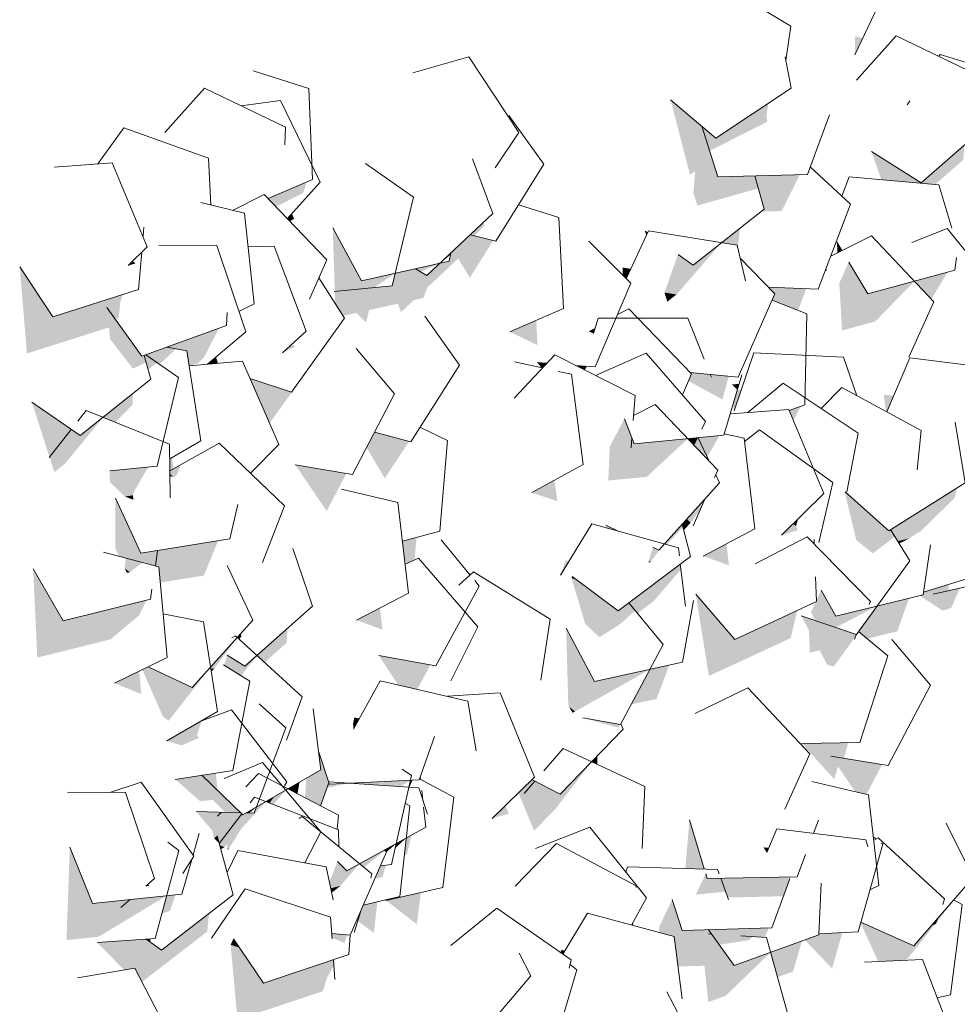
# Model space of a CAD drawing. Header units: millimetres. Extents: x 7522813 to 7573737, y -9734 to 10800.
# Tile 68 of 71: x 7548036 to 7548944, y 4795 to 5749. Entities that reach past the tile are written whole.
import ezdxf

# ---------------------------------------------------------------- set-up
doc = ezdxf.new("R2010")
doc.units = ezdxf.units.MM
doc.header["$MEASUREMENT"] = 0
doc.layers.add('Nowe_2025-10-27 Żywopłot', color=7, linetype='Continuous')
doc.layers.add('Nowe_280-A Dachy Powłoki', color=7, linetype='Continuous')
for name, color, linetype, lineweight, true_color in [('Nowe_2025-10-27 Żywopłot_Nr_pióra__81', 7, 'Continuous', 13, 0x6a6a6a), ('Nowe_2025-10-27 Żywopłot_Nr_pióra__82', 7, 'Continuous', 13, 0xaaaaaa), ('Nowe_280-A Dachy Powłoki_Nr_pióra__61', 7, 'Continuous', 13, 0x6a6a6a), ('Nowe_280-A Dachy Powłoki_Nr_pióra__81', 7, 'Continuous', 13, 0x6a6a6a)]:
    doc.layers.add(name, color=color, linetype=linetype, lineweight=lineweight, true_color=true_color)

# ---------------------------------------------------------------- blocks, each defined once
blk = doc.blocks.new('ElemPrzekroju_2', base_point=(6982742.06, 0))
at = {"layer": 'Nowe_280-A Dachy Powłoki_Nr_pióra__81', "linetype": 'Continuous', "lineweight": 0, "true_color": 0x1a1a1a}
for points in [[(7548844.87, 5732.13), (7548844.93, 5714.56), (7548852.61, 5730.83)], [(7548666.55, 5670.84), (7548685.23, 5598.44), (7548690.3, 5601.8), (7548688.59, 5580.73), (7548711.33, 5598.68), (7548696.71, 5645.41)], [(7548761.16, 5667.63), (7548740.65, 5654.03), (7548759.23, 5654.55)], [(7548895.76, 5666.16), (7548895.68, 5666), (7548895.78, 5666.15)], [(7548909.08, 5590.64), (7548860.89, 5620.91), (7548870.51, 5593.52), (7548922.55, 5588.9), (7548949.87, 5612.81), (7548950.87, 5627.21)], [(7548748.09, 5597.3), (7548757.08, 5565.15), (7548753.95, 5562.68), (7548774.02, 5563.24), (7548791.57, 5598.51)], [(7548295.49, 5555.92), (7548297.91, 5553.39), (7548302.19, 5555.72), (7548299.79, 5560.68)], [(7548350.73, 5526.12), (7548339.46, 5546.93), (7548341.33, 5487.57)], [(7548340.82, 5485.45), (7548341.42, 5484.87), (7548341.65, 5477.56), (7548428.57, 5482.78), (7548430.91, 5489.11), (7548460.97, 5517.3), (7548472.17, 5498.61), (7548494.73, 5534.73), (7548472.75, 5540.3), (7548453.61, 5522.36), (7548452.3, 5514.58), (7548443.12, 5512.53), (7548430.66, 5500.84), (7548419.59, 5507.25), (7548399.69, 5502.79), (7548396.8, 5490.91)], [(7548644.21, 5542.06), (7548641.8, 5543.76), (7548643.09, 5539.66)], [(7548715.84, 5532.57), (7548731.08, 5530.11), (7548731.31, 5529.13), (7548731.99, 5529.67), (7548733.66, 5546.65)], [(7548832.32, 5525), (7548827.51, 5532.99), (7548828.1, 5522.91)], [(7548036.37, 5509.26), (7548040.52, 5459.5), (7548068.21, 5461.16)], [(7548628.01, 5507.21), (7548620.01, 5508.5), (7548620.16, 5501.04), (7548623.56, 5497.64)], [(7548829.82, 5493.38), (7548832.48, 5447.56), (7548864.73, 5456.34)], [(7548905.59, 5496.11), (7548902.52, 5495.28), (7548919.05, 5477.74), (7548919.46, 5478.94)], [(7548070.03, 5461.27), (7548124.4, 5464.53), (7548120.65, 5469.73), (7548133.57, 5474.41), (7548136.04, 5482.27)], [(7548341.65, 5477.56), (7548341.77, 5473.64), (7548349.28, 5461.63), (7548362.32, 5464.55), (7548371.71, 5455.43), (7548374.6, 5467.31), (7548402.48, 5473.56), (7548405.57, 5465.36), (7548418.03, 5477.04), (7548427.21, 5479.1), (7548428.57, 5482.78)], [(7548672.18, 5482.42), (7548660.54, 5484.3), (7548663.33, 5475.43)], [(7548797.91, 5488.15), (7548761.09, 5489.57), (7548767.48, 5482.99), (7548764.86, 5477.06), (7548789.9, 5467.14)], [(7548068.21, 5461.16), (7548040.52, 5459.5), (7548043.37, 5425.28), (7548122.71, 5450.53), (7548123.94, 5439.07), (7548135.87, 5448.63), (7548124.4, 5464.53), (7548070.03, 5461.27), (7548068.46, 5460.77)], [(7548510.87, 5446.27), (7548537.67, 5433.39), (7548536.46, 5457.41)], [(7548178.98, 5431.51), (7548198.24, 5427.81), (7548200.48, 5413.34), (7548202.09, 5413.49), (7548209.23, 5416.07), (7548201.32, 5439.6)], [(7548226.4, 5421.86), (7548218.21, 5414.91), (7548228.43, 5415.82)], [(7548299.61, 5387.94), (7548259.58, 5400.99), (7548278.36, 5357.82), (7548325.6, 5423.89), (7548325.57, 5424.25)], [(7548546.69, 5415.99), (7548537.42, 5416.73), (7548541.47, 5411.51), (7548542.33, 5411.32)], [(7548574.56, 5413.78), (7548582.12, 5409.94), (7548583.02, 5413.11)], [(7548684.45, 5399.82), (7548721.97, 5403.44), (7548704.91, 5405.06), (7548705.99, 5402.35), (7548685.57, 5402.39)], [(7548726.57, 5375.18), (7548728.18, 5369.93), (7548734.86, 5389.81), (7548730.96, 5390.01)], [(7548048.16, 5378.3), (7548065.25, 5324.93), (7548086.33, 5351.84)], [(7548882.55, 5384.32), (7548872.95, 5385.52), (7548874.88, 5369.28), (7548875.96, 5368.7)], [(7548117.16, 5363.58), (7548125.38, 5360.23), (7548128.32, 5372.52)], [(7548379.94, 5348.97), (7548372.22, 5334.16), (7548389.88, 5304.34), (7548394.88, 5312.22), (7548397.56, 5344.37)], [(7548606.2, 5302.27), (7548643.39, 5305.85), (7548623.45, 5326.78), (7548607.54, 5334.87)], [(7548065.37, 5324.55), (7548069.92, 5310.34), (7548080.15, 5318.54)], [(7548181.63, 5323.37), (7548181.71, 5311.6), (7548185.35, 5313.65), (7548183.66, 5324.54)], [(7548352.62, 5309.2), (7548303.15, 5317.42), (7548333.58, 5272.72)], [(7548185.09, 5305.66), (7548181.73, 5308.88), (7548181.74, 5306.65)], [(7548554.18, 5302.69), (7548532.01, 5290.7), (7548556.85, 5282.22)], [(7548123.68, 5300.83), (7548138.28, 5286.76), (7548146.11, 5288.01), (7548146.91, 5291.38)], [(7548129.06, 5285.3), (7548128.8, 5236.72), (7548149.16, 5241.8)], [(7548836.64, 5289.59), (7548835.26, 5290.51), (7548846.27, 5244.68), (7548862.59, 5267.19), (7548836.77, 5290.23)], [(7548879.44, 5254.77), (7548886.35, 5243.54), (7548897.5, 5246.26), (7548908.61, 5253.21), (7548909.65, 5273.66)], [(7548677.65, 5260.06), (7548679.19, 5254.03), (7548685.81, 5261.34), (7548682.22, 5265.11)], [(7548615.71, 5253.38), (7548603.68, 5259), (7548604.82, 5256.41)], [(7548784.96, 5260.42), (7548773.77, 5249.39), (7548789.63, 5254.25), (7548787.96, 5258.26)], [(7548169.87, 5234.6), (7548167.7, 5219.69), (7548171.1, 5218.79), (7548172.5, 5203.52), (7548214.6, 5210.21), (7548228.41, 5243.9)], [(7548406.89, 5243.42), (7548409.1, 5224.11), (7548411.74, 5222.25), (7548418.66, 5225.29), (7548420.48, 5247.13)], [(7548697.94, 5229.18), (7548723.06, 5220.1), (7548720.56, 5241.08)], [(7548565.03, 5225.01), (7548559.78, 5210.73), (7548567.99, 5224.19)], [(7548049.44, 5216.93), (7548053.37, 5130.79), (7548124.34, 5148.5), (7548121.72, 5177.07), (7548078.46, 5166.28)], [(7548570.63, 5207.71), (7548583.89, 5163.43), (7548612.73, 5169.69), (7548616.48, 5176.71), (7548615.79, 5176.19), (7548574.74, 5206.57)], [(7548911.01, 5191.72), (7548907.56, 5190.88), (7548930.03, 5176.25), (7548920.57, 5192.13), (7548935.42, 5195.54), (7548935.73, 5201.61), (7548911.36, 5194.05)], [(7548634.16, 5190.04), (7548625.96, 5183.86), (7548633.9, 5174.29), (7548635.76, 5174.69), (7548650.2, 5185.58)], [(7548690.89, 5192.17), (7548703.57, 5113.02), (7548782.75, 5149.7), (7548789.12, 5176.51), (7548728.66, 5148.5)], [(7548848.48, 5156.03), (7548856.82, 5149.13), (7548885.92, 5156.24), (7548897.41, 5188.4), (7548866.48, 5180.84)], [(7548362.28, 5167.2), (7548387.53, 5157.86), (7548385.11, 5179.05)], [(7548792.99, 5171.25), (7548800.35, 5157.45), (7548801.29, 5135.56), (7548810.78, 5137.88), (7548818.26, 5123.86), (7548824.67, 5143.68), (7548800.1, 5168.87)], [(7548295.66, 5159.15), (7548266.09, 5132.89), (7548273.41, 5126.19), (7548294.75, 5145.14)], [(7548586.29, 5120.21), (7548565.41, 5159.42), (7548567.46, 5084.98)], [(7548383.97, 5132.84), (7548402.9, 5104.33), (7548421.23, 5100.09), (7548434, 5123.68)], [(7548155.02, 5119.18), (7548174.97, 5073.97), (7548168.07, 5118.41), (7548160.59, 5121.9)], [(7548646.56, 5119.44), (7548628.4, 5085.47), (7548652.94, 5090.8), (7548665.15, 5123.48)], [(7548128.23, 5106.08), (7548154.06, 5095.49), (7548152.02, 5117.71)], [(7548359.04, 5066.36), (7548362.39, 5066.51), (7548365.26, 5071.74), (7548360.3, 5072.89)], [(7548191.11, 5057.32), (7548178.66, 5050.17), (7548193.26, 5045.84), (7548194.58, 5052.79)], [(7548793.62, 5047.71), (7548824.74, 5013.19), (7548828.66, 5025.3), (7548845.19, 5000.97), (7548856.11, 4998.36), (7548871.22, 5027.24), (7548821.71, 5035.53), (7548828.39, 5048.3)], [(7548312.61, 4995.27), (7548327.6, 4987.43), (7548335.61, 5009.96), (7548325.85, 5039.39), (7548328.05, 5022.05), (7548313.94, 5013.94)], [(7548590.02, 5030.03), (7548595.54, 5027.46), (7548595.72, 5035.79), (7548595.84, 5036)], [(7548187.03, 5012.9), (7548211.02, 4991.77), (7548218.25, 5011.37), (7548212.56, 5016.85)], [(7548296.3, 5003.8), (7548305.28, 4999.1), (7548307.32, 5010.14)], [(7548359.83, 5009.47), (7548355.08, 5009.26), (7548359.71, 5008.95)], [(7548519.21, 4999.99), (7548534.38, 4963.15), (7548555.53, 4984.88), (7548524.67, 4999.24), (7548535.08, 5011.22), (7548532.26, 5012.67)], [(7548493.67, 4975.15), (7548509.79, 4979.73), (7548506.54, 4987.66)], [(7548207.3, 4981.68), (7548222.89, 4963.16), (7548224.47, 4955.84), (7548227.6, 4958.26), (7548229.61, 4950.77), (7548243.44, 4969.01), (7548227.92, 4977.14), (7548231.64, 4981.03)], [(7548684.76, 4973.58), (7548680.74, 4926.68), (7548699.16, 4926.16)], [(7548234.6, 4947.28), (7548230.08, 4949.04), (7548231.09, 4945.26)], [(7548084.89, 4947.38), (7548081.68, 4857.24), (7548112.76, 4860.54), (7548120.38, 4888.49), (7548118.53, 4893.97), (7548106.77, 4892.72)], [(7548237.06, 4946.32), (7548238.42, 4944.7), (7548238.77, 4945.65)], [(7548424.63, 4903.36), (7548390.98, 4895.74), (7548420.83, 4872.69)], [(7548366.59, 4885.72), (7548363.6, 4875.88), (7548379.26, 4864.16), (7548382.58, 4894.37), (7548368.92, 4891.06)], [(7548158.74, 4858.3), (7548111.27, 4855.08), (7548137.49, 4828.31), (7548147.82, 4830.01), (7548154.74, 4816.7), (7548217.87, 4865.5), (7548219.71, 4883.01), (7548173.74, 4847.48)], [(7548850.55, 4874.49), (7548850.4, 4873.96), (7548867.47, 4836.6), (7548888.3, 4837.52), (7548890.82, 4856.67)], [(7548229.6, 4871.5), (7548221.94, 4858.99), (7548230.31, 4871.27)], [(7548655.16, 4864.66), (7548670.07, 4860.64), (7548673.75, 4831.74), (7548699.26, 4832.47), (7548703, 4797.27), (7548719.84, 4803.34), (7548703.23, 4863.34), (7548706.24, 4863.14), (7548703.22, 4867.35), (7548677.56, 4866.61), (7548676.54, 4869.86), (7548655.63, 4870.46)], [(7548810.12, 4862.32), (7548796.43, 4857.39), (7548822.85, 4829.84), (7548832.73, 4864.48), (7548810.16, 4863.24)], [(7548763.31, 4845.45), (7548769.97, 4821.41), (7548785.03, 4826.84), (7548793.62, 4856.37)], [(7548248.94, 4849.98), (7548240.57, 4852.77), (7548247.21, 4780.23), (7548329.92, 4807.77), (7548334.14, 4821.55), (7548312.01, 4828.94), (7548272.3, 4815.71)], [(7548560.03, 4845.38), (7548562.3, 4843.81), (7548564.17, 4846.94), (7548560.85, 4847.84)]]:
    blk.add_hatch(color=250, dxfattribs=at).paths.add_polyline_path(points)
at = {"layer": 'Nowe_280-A Dachy Powłoki_Nr_pióra__61', "color": 251, "linetype": 'Continuous', "lineweight": 13, "true_color": 0x6a6a6a}
blk.add_line((7548816.29, 5506.04), (7548817.8, 5506.13), dxfattribs=at)
blk = doc.blocks.new('ElemPrzekroju_344', base_point=(6982742.06, 0))
at = {"layer": 'Nowe_2025-10-27 Żywopłot_Nr_pióra__81', "linetype": 'Continuous', "lineweight": 0, "true_color": 0x1a1a1a}
for points in [[(7548898.23, 5669.92), (7548895.76, 5666.16), (7548895.78, 5666.15)], [(7548704.2, 5621.46), (7548760.21, 5649.75), (7548759.23, 5654.55), (7548740.65, 5654.03), (7548710.32, 5633.92), (7548696.71, 5645.41)], [(7548692.47, 5568.56), (7548751.48, 5585.18), (7548748.09, 5597.3), (7548712.08, 5596.29), (7548711.33, 5598.68), (7548688.59, 5580.73)], [(7548276.88, 5575.41), (7548284.5, 5567.43), (7548310.94, 5580.95), (7548314.21, 5591.25)], [(7548472.75, 5540.3), (7548476.55, 5539.34), (7548486.51, 5549.37), (7548485.64, 5552.39)], [(7548688.42, 5510.91), (7548673.68, 5521.29), (7548660.54, 5484.3), (7548672.18, 5482.42), (7548715.84, 5532.57)], [(7548350.73, 5526.12), (7548341.33, 5487.57), (7548341.91, 5485.56), (7548379.79, 5489.25), (7548399.69, 5502.79), (7548367.29, 5495.52)], [(7548453.61, 5522.36), (7548443.12, 5512.53), (7548453.36, 5520.87)], [(7548145.78, 5514.69), (7548141.47, 5510.43), (7548148.62, 5512.66)], [(7548443.12, 5512.53), (7548419.59, 5507.25), (7548424.36, 5504.49)], [(7548839.02, 5513.87), (7548829.82, 5493.38), (7548864.73, 5456.34), (7548902.52, 5495.28), (7548857.57, 5483.04)], [(7548905.59, 5496.11), (7548919.46, 5478.94), (7548934.64, 5504.02)], [(7548120.65, 5469.73), (7548128.55, 5458.78), (7548132.32, 5460.03), (7548133.57, 5474.41)], [(7548123.94, 5439.07), (7548146.05, 5410.59), (7548158.65, 5416.67), (7548156.71, 5423.44), (7548154.6, 5422.67), (7548135.87, 5448.63)], [(7548201.32, 5439.6), (7548209.23, 5416.07), (7548214.81, 5421.59), (7548229.27, 5449.73)], [(7548587.22, 5446.79), (7548592.01, 5444.64), (7548593.49, 5449.83)], [(7548158.37, 5424.04), (7548171.67, 5414.79), (7548187.89, 5429.8), (7548178.98, 5431.51)], [(7548290.83, 5425.87), (7548303.25, 5431.95), (7548299.6, 5433.88)], [(7548158.37, 5424.04), (7548156.71, 5423.44), (7548160.63, 5409.79), (7548169.35, 5416.4)], [(7548585.55, 5412.91), (7548583.02, 5413.11), (7548582.12, 5409.94), (7548583.38, 5409.3)], [(7548704.91, 5405.06), (7548685.5, 5406.9), (7548686.9, 5405.45), (7548685.57, 5402.39), (7548705.99, 5402.35)], [(7548683.93, 5398.62), (7548716.56, 5380.79), (7548722.9, 5403.35), (7548721.97, 5403.44), (7548684.45, 5399.82)], [(7548725.53, 5395.57), (7548730.99, 5390.09), (7548732.63, 5395.62)], [(7548128.32, 5372.52), (7548125.38, 5360.23), (7548128.96, 5358.78), (7548145.89, 5375.97), (7548145.88, 5386.61)], [(7548792.55, 5374.21), (7548781.14, 5370.24), (7548785.33, 5360.21)], [(7548065.77, 5325.6), (7548065.37, 5324.55), (7548080.15, 5318.54), (7548117.16, 5363.58), (7548095.01, 5345.82), (7548086.33, 5351.84)], [(7548621.8, 5362.14), (7548607.54, 5334.87), (7548623.45, 5326.78), (7548628.21, 5334.04), (7548628.95, 5343.76)], [(7548397.56, 5344.37), (7548394.88, 5312.22), (7548413.43, 5340.22)], [(7548631.29, 5337.75), (7548628.95, 5343.76), (7548628.21, 5334.04), (7548623.45, 5326.78), (7548643.39, 5305.85), (7548683.14, 5342.75)], [(7548683.14, 5342.75), (7548688.99, 5336.61), (7548692.5, 5343.65)], [(7548692.5, 5343.65), (7548688.99, 5336.61), (7548698.61, 5326.51), (7548700.89, 5327.4), (7548693.19, 5343.71)], [(7548713.76, 5345.69), (7548693.19, 5343.71), (7548702.02, 5325.02)], [(7548160.9, 5315.47), (7548123.54, 5311.63), (7548123.68, 5300.83), (7548146.91, 5291.38)], [(7548192.48, 5317.67), (7548181.71, 5311.6), (7548181.73, 5308.88), (7548185.09, 5305.66), (7548188.31, 5307.53)], [(7548908.61, 5253.21), (7548941.5, 5285.43), (7548943.66, 5294.92), (7548909.65, 5273.66)], [(7548138.28, 5286.76), (7548146.35, 5283.62), (7548146.11, 5288.01)], [(7548682.22, 5265.11), (7548685.81, 5261.34), (7548695.34, 5274.13), (7548700.05, 5284.84)], [(7548835.58, 5291.29), (7548835.26, 5290.51), (7548836.64, 5289.59), (7548836.77, 5290.23)], [(7548790.15, 5265.53), (7548784.96, 5260.42), (7548787.96, 5258.26)], [(7548862.59, 5267.19), (7548846.27, 5244.68), (7548862.18, 5231.71), (7548883.62, 5247.98), (7548879.44, 5254.77), (7548877.72, 5253.69)], [(7548677.65, 5260.06), (7548660.37, 5240.96), (7548662.71, 5240.3), (7548678.41, 5257.1)], [(7548897.5, 5246.26), (7548886.35, 5243.54), (7548887.82, 5241.15)], [(7548128.8, 5236.72), (7548132.5, 5228.95), (7548167.7, 5219.69), (7548169.87, 5234.6), (7548153.67, 5232.02), (7548149.16, 5241.8)], [(7548649.37, 5237.64), (7548644.86, 5223.62), (7548647.62, 5224.16), (7548660.37, 5240.96), (7548654.99, 5235.01)], [(7548138.97, 5227.25), (7548138.07, 5217.25), (7548143.06, 5213.44), (7548155.1, 5223)], [(7548138.07, 5217.25), (7548140.14, 5212.89), (7548143.06, 5213.44)], [(7548634.16, 5190.04), (7548650.2, 5185.58), (7548676.56, 5216.28), (7548675.93, 5221.55)], [(7548644.86, 5223.62), (7548646.37, 5222.82), (7548647.62, 5224.16)], [(7548571.19, 5209.2), (7548570.63, 5207.71), (7548574.74, 5206.57)], [(7548887.66, 5210.03), (7548866.48, 5180.84), (7548887.78, 5209.83)], [(7548920.57, 5192.13), (7548930.03, 5176.25), (7548938.34, 5179.19), (7548946.57, 5198.09)], [(7548823.42, 5176.26), (7548812.24, 5195.98), (7548807.79, 5186.34), (7548807.84, 5185.18), (7548807.1, 5184.84), (7548802.39, 5174.63)], [(7548159.14, 5186.4), (7548121.72, 5177.07), (7548124.34, 5148.5), (7548151.91, 5171.68)], [(7548612.73, 5169.69), (7548617.26, 5162.96), (7548632.19, 5176.34), (7548625.96, 5183.86), (7548616.48, 5176.71)], [(7548802.39, 5174.63), (7548806.84, 5166.62), (7548826.47, 5160.06), (7548866.48, 5180.84), (7548826.38, 5171.04), (7548823.42, 5176.26)], [(7548583.89, 5163.43), (7548597.63, 5150.51), (7548617.26, 5162.96), (7548612.73, 5169.69)], [(7548633.9, 5174.29), (7548634.32, 5173.78), (7548635.76, 5174.69)], [(7548800.1, 5168.87), (7548824.67, 5143.68), (7548843.39, 5148.39), (7548846, 5152.06), (7548846.56, 5153.39), (7548846.54, 5153.35)], [(7548221.22, 5121.65), (7548221.56, 5119.46), (7548225.08, 5120.72), (7548247.09, 5150.27)], [(7548247.09, 5150.27), (7548248.73, 5148.77), (7548251.23, 5151.49), (7548250.15, 5153.66)], [(7548846.56, 5153.39), (7548845.94, 5151.94), (7548848.74, 5155.81), (7548848.48, 5156.03)], [(7548818.26, 5123.86), (7548824.49, 5122.18), (7548843.39, 5148.39), (7548824.67, 5143.68)], [(7548254.37, 5122.48), (7548237.15, 5133.11), (7548234.36, 5123.51), (7548250.78, 5113.28), (7548266.09, 5132.89)], [(7548203.38, 5101.91), (7548168.07, 5118.41), (7548174.97, 5073.97), (7548180.64, 5069.75), (7548221.22, 5121.65)], [(7548221.95, 5116.92), (7548225.08, 5120.72), (7548221.56, 5119.46)], [(7548567.46, 5084.98), (7548568.22, 5083.29), (7548574.02, 5078.6), (7548646.56, 5119.44), (7548592.9, 5107.79), (7548586.29, 5120.21)], [(7548568.22, 5083.29), (7548571.45, 5077.46), (7548574.02, 5078.6)], [(7548617.41, 5066.07), (7548581.69, 5072.4), (7548615.91, 5063.04)], [(7548191.11, 5057.32), (7548194.58, 5052.79), (7548208.02, 5056.25), (7548212.67, 5069.69), (7548212.55, 5069.65)], [(7548359.65, 5061.53), (7548362.39, 5066.51), (7548359.04, 5066.36)], [(7548193.26, 5045.84), (7548209.95, 5053.07), (7548208.02, 5056.25), (7548194.58, 5052.79)], [(7548828.39, 5048.3), (7548821.71, 5035.53), (7548834.4, 5033.41), (7548838.4, 5048.47)], [(7548524.67, 4999.24), (7548555.53, 4984.88), (7548590.02, 5030.03), (7548559.47, 4998.64), (7548535.08, 5011.22)], [(7548212.56, 5016.85), (7548228.19, 5001.78), (7548226.15, 5018.95)], [(7548211.02, 4991.77), (7548222.4, 4992.88), (7548222.49, 4993.72), (7548235.46, 4980.93), (7548250.24, 4980.54), (7548218.25, 5011.37)], [(7548335.77, 5009.46), (7548334.45, 5006.72), (7548333.73, 5004.69), (7548355.08, 5009.26), (7548336.12, 5008.41)], [(7548359.83, 5009.47), (7548359.71, 5008.95), (7548404.71, 5005.98), (7548414.8, 5011.95)], [(7548414.44, 5010.35), (7548413.32, 5005.41), (7548413.81, 5005.38), (7548415.45, 5009.61)], [(7548414.44, 5010.35), (7548415.45, 5009.61), (7548416.79, 5012.04), (7548414.8, 5011.95)], [(7548282.35, 4995.78), (7548278.28, 4990.06), (7548282.08, 4988.58), (7548294.02, 5002.49)], [(7548294.02, 5002.49), (7548294.57, 5001.84), (7548296.3, 5003.8)], [(7548251.36, 4979.45), (7548229.61, 4950.77), (7548230.08, 4949.04), (7548234.6, 4947.28), (7548237.57, 4950.54), (7548237.06, 4946.32), (7548238.77, 4945.65), (7548250.73, 4965), (7548274.77, 4991.43), (7548265.74, 4986.24), (7548263.51, 4980.18), (7548255.58, 4980.39), (7548252.33, 4978.53)], [(7548274.77, 4991.43), (7548278.28, 4990.06), (7548282.35, 4995.78)], [(7548227.92, 4977.14), (7548243.44, 4969.01), (7548251.36, 4979.45), (7548250.24, 4980.54), (7548231.64, 4981.03)], [(7548265.74, 4986.24), (7548255.58, 4980.39), (7548258.62, 4980.31)], [(7548227.6, 4958.26), (7548224.47, 4955.84), (7548229.49, 4951.23)], [(7548408.61, 4938.35), (7548411.4, 4940.89), (7548415.59, 4958.85), (7548410.56, 4956.09)], [(7548389.53, 4944.52), (7548391.41, 4942.6), (7548391.33, 4942.42), (7548400.99, 4950.82)], [(7548400.99, 4950.82), (7548399.99, 4946.41), (7548410.56, 4956.09)], [(7548389.53, 4944.52), (7548365.43, 4931.26), (7548369.59, 4927.82), (7548390.01, 4944.03)], [(7548761.48, 4946.68), (7548756.42, 4947.01), (7548759.58, 4942.14)], [(7548353.01, 4924.43), (7548344.11, 4933.35), (7548336.19, 4913.82), (7548337.52, 4907.43), (7548346.9, 4909.82), (7548365.43, 4931.26)], [(7548385.6, 4929.28), (7548380.2, 4916.91), (7548387.54, 4918.01), (7548390.88, 4929.9)], [(7548690.92, 4901.35), (7548719.91, 4904.13), (7548715.09, 4917.21), (7548701.95, 4916.95), (7548700.57, 4921.52)], [(7548160.45, 4911.3), (7548158.32, 4909.48), (7548162.01, 4909.83)], [(7548721.97, 4898.52), (7548775.64, 4899.74), (7548781.99, 4916.52), (7548752.08, 4917.92), (7548715.09, 4917.21)], [(7548752.08, 4917.92), (7548781.99, 4916.52), (7548783.27, 4918.53)], [(7548178.69, 4900.35), (7548173.97, 4883.05), (7548181.8, 4885.56), (7548187.23, 4901.26)], [(7548337.52, 4907.43), (7548338.43, 4903.09), (7548346.9, 4909.82)], [(7548120.38, 4888.49), (7548112.76, 4860.54), (7548178.69, 4900.35), (7548143.17, 4896.58), (7548134.19, 4888.94)], [(7548143.17, 4896.58), (7548118.53, 4893.97), (7548120.38, 4888.49), (7548134.19, 4888.94)], [(7548655.63, 4870.46), (7548676.54, 4869.86), (7548668.12, 4896.69)], [(7548923.31, 4873.63), (7548941.04, 4895.86), (7548940.43, 4896.19), (7548925.1, 4878.56)], [(7548888.3, 4837.51), (7548894.73, 4837.8), (7548922.59, 4872.72), (7548918.69, 4871.19), (7548901.83, 4851.8), (7548890.82, 4856.67)], [(7548918.69, 4871.19), (7548922.59, 4872.72), (7548923.37, 4873.78), (7548925.1, 4878.56)], [(7548338.49, 4863.53), (7548338.76, 4859.58), (7548350.88, 4854.4), (7548353.14, 4862.21)], [(7548703.22, 4867.35), (7548713.66, 4852.83), (7548742.11, 4857.13), (7548734.47, 4861.35), (7548757.94, 4859.85), (7548761.51, 4869.02)], [(7548703.23, 4863.34), (7548719.84, 4803.34), (7548763.31, 4845.45), (7548728.09, 4832.75), (7548706.24, 4863.14)], [(7548158.74, 4858.3), (7548162.77, 4855.39), (7548162.96, 4858.59)], [(7548248.94, 4849.98), (7548243.19, 4858.42), (7548240.57, 4852.77)], [(7548746.43, 4860.58), (7548734.47, 4861.35), (7548742.11, 4857.13)], [(7548312.01, 4828.94), (7548334.14, 4821.55), (7548340.64, 4832.47), (7548340.23, 4838.33)]]:
    blk.add_hatch(color=250, dxfattribs=at).paths.add_polyline_path(points)
at = {"layer": 'Nowe_2025-10-27 Żywopłot_Nr_pióra__82', "color": 253, "linetype": 'Continuous', "lineweight": 13, "true_color": 0xaaaaaa}
for p, q in [((7548782.98, 5742.28), (7548708.2, 5787.45)), ((7548869.96, 5767.61), (7548844.93, 5714.56)), ((7548778.02, 5709.03), (7548782.98, 5742.28)), ((7548884.74, 5732.94), (7548846.39, 5689.85)), ((7548963.42, 5695.19), (7548884.74, 5732.94)), ((7548471.05, 5712.41), (7548416.82, 5696.93)), ((7548519.65, 5639.23), (7548471.05, 5712.41)), ((7548783.17, 5682.22), (7548777.37, 5712.43)), ((7548927.4, 5714.77), (7548926.26, 5713.02)), ((7549010.66, 5689.02), (7548927.4, 5714.77)), ((7548316.25, 5681.81), (7548262.52, 5699.07)), ((7548215.28, 5682.33), (7548176.81, 5639.36)), ((7548293.85, 5644.35), (7548215.28, 5682.33)), ((7548319.95, 5593.69), (7548316.25, 5681.81)), ((7548710.32, 5633.92), (7548783.17, 5682.22)), ((7548288.86, 5670.35), (7548250.68, 5665.22)), ((7548327.28, 5591.2), (7548288.86, 5670.35)), ((7548666.55, 5670.84), (7548710.32, 5633.92)), ((7548898.23, 5669.92), (7548895.68, 5666)), ((7548543.81, 5608.62), (7548509.97, 5655.76)), ((7548799.11, 5598.72), (7548820.32, 5656.25)), ((7548292.9, 5627.37), (7548293.85, 5644.35)), ((7548696.71, 5645.41), (7548712.08, 5596.29)), ((7548909.08, 5590.64), (7548974.96, 5648.3)), ((7548137.08, 5643.83), (7548112.03, 5608.82)), ((7548219.17, 5614.45), (7548137.08, 5643.83)), ((7548496.52, 5604.96), (7548519.65, 5639.23)), ((7548860.89, 5620.91), (7548909.08, 5590.64)), ((7548125.97, 5609.83), (7548069.88, 5605.75)), ((7548159.9, 5528.61), (7548125.97, 5609.83)), ((7548221.36, 5569.03), (7548219.17, 5614.45)), ((7548417.67, 5576.54), (7548371.01, 5609.33)), ((7548494.56, 5560.75), (7548474.77, 5613.69)), ((7548497.26, 5534.09), (7548543.81, 5608.62)), ((7548712.08, 5596.29), (7548799.11, 5598.72)), ((7548757.08, 5565.15), (7548748.09, 5597.3)), ((7548840.67, 5569.99), (7548801.75, 5605.9)), ((7548276.88, 5575.41), (7548319.95, 5593.69)), ((7548295.49, 5555.92), (7548327.28, 5591.2)), ((7548839.49, 5596.28), (7548832.39, 5577.63)), ((7548926.22, 5588.58), (7548839.49, 5596.28)), ((7548938.93, 5546.74), (7548926.22, 5588.58)), ((7548273.14, 5579.33), (7548242.46, 5563.89)), ((7548333.67, 5515.94), (7548273.14, 5579.33)), ((7548253.96, 5561.09), (7548211.71, 5571.38)), ((7548396.8, 5490.91), (7548417.67, 5576.54)), ((7548558.3, 5556.96), (7548519.14, 5569.13)), ((7548809.3, 5487.71), (7548840.67, 5569.99)), ((7548263.5, 5473.42), (7548253.96, 5561.09)), ((7548430.66, 5500.84), (7548494.56, 5560.75)), ((7548688.42, 5510.91), (7548757.08, 5565.15)), ((7548562.76, 5468.87), (7548558.3, 5556.96)), ((7548155.79, 5538.46), (7548156.54, 5547.49)), ((7548339.46, 5546.93), (7548367.29, 5495.52)), ((7548472.75, 5540.3), (7548497.26, 5534.09)), ((7548645.1, 5543.98), (7548623.56, 5497.64)), ((7548641.8, 5543.76), (7548644.21, 5542.06)), ((7548731.08, 5530.11), (7548645.1, 5543.98)), ((7548934.39, 5546.39), (7548899.9, 5532.71)), ((7548989.51, 5478.11), (7548934.39, 5546.39)), ((7548227.16, 5529.77), (7548170.94, 5530.05)), ((7548627.91, 5493.3), (7548587.22, 5533.93)), ((7548739.04, 5495.52), (7548731.08, 5530.11)), ((7548861.1, 5539.23), (7548821.48, 5519.64)), ((7548827.51, 5532.99), (7548832.32, 5525)), ((7548921.22, 5475.43), (7548861.1, 5539.23)), ((7548141.47, 5510.43), (7548159.9, 5528.61)), ((7548151.53, 5487.19), (7548154.53, 5523.31)), ((7548255.21, 5446.27), (7548227.16, 5529.77)), ((7548282.78, 5529.29), (7548257.51, 5528.43)), ((7548313.8, 5446.87), (7548282.78, 5529.29)), ((7548452.3, 5514.58), (7548453.61, 5522.36)), ((7548673.68, 5521.29), (7548688.42, 5510.91)), ((7548316.94, 5477.79), (7548333.67, 5515.94)), ((7548367.29, 5495.52), (7548452.3, 5514.58)), ((7548767.48, 5482.99), (7548733.99, 5517.46)), ((7548839.02, 5513.87), (7548857.57, 5483.04)), ((7548941.66, 5505.93), (7548943.17, 5518.11)), ((7548036.37, 5509.26), (7548068.46, 5460.77)), ((7548419.59, 5507.25), (7548430.66, 5500.84)), ((7548857.57, 5483.04), (7548941.66, 5505.93)), ((7548350.69, 5459.37), (7548326.12, 5498.71)), ((7548593.49, 5412.28), (7548627.91, 5493.3)), ((7548068.46, 5460.77), (7548151.53, 5487.19)), ((7548340.82, 5485.45), (7548396.8, 5490.91)), ((7548731.9, 5402.49), (7548767.48, 5482.99)), ((7548761.09, 5489.57), (7548809.3, 5487.71)), ((7548248.64, 5465.82), (7548263.5, 5473.42)), ((7548798.32, 5463.81), (7548764.86, 5477.06)), ((7548897.26, 5421.81), (7548921.22, 5475.43)), ((7548120.65, 5469.73), (7548154.6, 5422.67)), ((7548236.58, 5452.37), (7548237.14, 5465.03)), ((7548510.87, 5446.27), (7548562.76, 5468.87)), ((7548626.17, 5468.65), (7548615.04, 5463)), ((7548686.9, 5405.45), (7548626.17, 5468.65)), ((7548796.6, 5375.62), (7548798.32, 5463.81)), ((7548299.61, 5387.94), (7548350.69, 5459.37)), ((7548462.04, 5414.02), (7548428.52, 5461.42)), ((7548596.28, 5459.6), (7548592.01, 5444.64)), ((7548683.34, 5459.41), (7548596.28, 5459.6)), ((7548699.06, 5419.8), (7548683.34, 5459.41)), ((7548154.6, 5422.67), (7548236.58, 5452.37)), ((7548218.21, 5414.91), (7548255.21, 5446.27)), ((7548290.83, 5425.87), (7548313.8, 5446.87)), ((7548198.24, 5427.81), (7548178.98, 5431.51)), ((7548211.75, 5340.68), (7548198.24, 5427.81)), ((7548399.36, 5386.17), (7548362.01, 5430.24)), ((7548642.95, 5425.72), (7548593.68, 5404.05)), ((7548700.37, 5359.43), (7548642.95, 5425.72)), ((7548747, 5425.93), (7548728.18, 5369.93)), ((7548833.96, 5421.67), (7548747, 5425.93)), ((7548163.28, 5400.56), (7548156.71, 5423.44)), ((7548189.96, 5402.08), (7548158.37, 5424.04)), ((7548252.21, 5417.93), (7548200.48, 5413.34)), ((7548287.32, 5337.22), (7548252.21, 5417.93)), ((7548554.28, 5424.11), (7548514.95, 5382.01)), ((7548542.33, 5411.32), (7548515.51, 5417.2)), ((7548537.42, 5416.73), (7548546.69, 5415.99)), ((7548632.07, 5384.51), (7548554.28, 5424.11)), ((7548846.84, 5384.45), (7548833.96, 5421.67)), ((7548898.04, 5421), (7548875.96, 5368.7)), ((7548984.45, 5410.19), (7548898.04, 5421)), ((7548414.97, 5339.82), (7548462.04, 5414.02)), ((7548570.54, 5405.14), (7548557.79, 5407.93)), ((7548574.56, 5413.78), (7548593.49, 5412.28)), ((7548583.02, 5413.11), (7548582.12, 5409.94)), ((7548685.5, 5406.9), (7548731.9, 5402.49)), ((7548095.01, 5345.82), (7548163.28, 5400.56)), ((7548169.49, 5316.35), (7548189.96, 5402.08)), ((7548259.58, 5400.99), (7548299.61, 5387.94)), ((7548581.94, 5317.7), (7548570.54, 5405.14)), ((7548678.08, 5385.17), (7548686.9, 5405.45)), ((7548705.99, 5402.35), (7548704.91, 5405.06)), ((7548717.96, 5346.1), (7548735.32, 5404.72)), ((7548775.38, 5396.58), (7548741.4, 5368.13)), ((7548848.07, 5348.03), (7548775.38, 5396.58)), ((7548832.27, 5392.32), (7548812.25, 5371.96)), ((7548909.08, 5350.79), (7548832.27, 5392.32)), ((7548048.16, 5378.3), (7548095.01, 5345.82)), ((7548358.67, 5308.2), (7548399.36, 5386.17)), ((7548630.23, 5360.51), (7548632.07, 5384.51)), ((7548100.75, 5370.25), (7548092.61, 5359.86)), ((7548181.54, 5337.39), (7548100.75, 5370.25)), ((7548651.67, 5375.77), (7548630.59, 5365.19)), ((7548712.15, 5312.31), (7548651.67, 5375.77)), ((7548780.84, 5370.97), (7548724.74, 5366.93)), ((7548814.72, 5289.73), (7548780.84, 5370.97)), ((7548781.14, 5370.24), (7548796.6, 5375.62)), ((7548621.8, 5362.14), (7548631.29, 5337.75)), ((7548696.69, 5352.06), (7548700.37, 5359.43)), ((7548951.81, 5300.01), (7548942.16, 5358.66)), ((7548086.33, 5351.84), (7548065.05, 5324.68)), ((7548379.94, 5348.97), (7548414.97, 5339.82)), ((7548450.46, 5341.19), (7548423.89, 5353.88)), ((7548752.51, 5351.29), (7548738.07, 5340.05)), ((7548823.5, 5300.23), (7548752.51, 5351.29)), ((7548905.21, 5312.55), (7548909.08, 5350.79)), ((7548181.63, 5323.37), (7548211.75, 5340.68)), ((7548443.12, 5253.3), (7548450.46, 5341.19)), ((7548628.21, 5334.04), (7548628.95, 5343.76)), ((7548631.29, 5337.75), (7548717.96, 5346.1)), ((7548688.99, 5336.61), (7548692.5, 5343.65)), ((7548703.96, 5320.9), (7548693.19, 5343.71)), ((7548737.7, 5343.15), (7548718.41, 5347.61)), ((7548748.15, 5255.58), (7548737.7, 5343.15)), ((7548836.97, 5291.27), (7548848.07, 5348.03)), ((7548181.88, 5285.63), (7548181.54, 5337.39)), ((7548229.41, 5338.49), (7548181.71, 5311.6)), ((7548292.67, 5277.88), (7548229.41, 5338.49)), ((7548259.87, 5309.3), (7548287.32, 5337.22)), ((7548123.54, 5311.63), (7548169.49, 5316.35)), ((7548303.15, 5317.42), (7548358.67, 5308.2)), ((7548532.01, 5290.7), (7548581.94, 5317.7)), ((7548709.06, 5305.31), (7548712.15, 5312.31)), ((7548713.81, 5300.04), (7548710.15, 5307.78)), ((7548402.59, 5280.95), (7548347.77, 5293.95)), ((7548654.99, 5235.01), (7548713.81, 5300.04)), ((7548810.1, 5242.33), (7548823.5, 5300.23)), ((7548877.72, 5253.69), (7548951.81, 5300.01)), ((7548129.06, 5285.3), (7548153.67, 5232.02)), ((7548688.48, 5258.54), (7548700.05, 5284.84)), ((7548773.77, 5249.39), (7548814.72, 5289.73)), ((7548835.58, 5291.29), (7548877.72, 5253.69)), ((7548836.64, 5289.59), (7548836.77, 5290.23)), ((7548239.69, 5245.69), (7548247.43, 5279)), ((7548271.44, 5222.92), (7548292.67, 5277.88)), ((7548412.62, 5193.34), (7548402.59, 5280.95)), ((7548590.12, 5260.5), (7548559.78, 5210.73)), ((7548674.07, 5237.14), (7548590.12, 5260.5)), ((7548603.68, 5259.01), (7548615.71, 5253.38)), ((7548685.62, 5228.86), (7548677.65, 5260.06)), ((7548697.94, 5229.18), (7548748.15, 5255.58)), ((7548898.1, 5224.43), (7548879.44, 5254.77)), ((7548153.67, 5232.02), (7548239.69, 5245.69)), ((7548406.89, 5243.42), (7548443.12, 5253.3)), ((7548472.37, 5210.81), (7548444.53, 5244.72)), ((7548798.88, 5247.84), (7548748.5, 5221.77)), ((7548860.07, 5185.1), (7548798.88, 5247.84)), ((7548805.61, 5240.93), (7548805.44, 5245.23)), ((7548167.7, 5219.69), (7548169.87, 5234.6)), ((7548319.84, 5180.62), (7548300.68, 5236.48)), ((7548649.37, 5237.64), (7548654.99, 5235.01)), ((7548674.98, 5229.52), (7548674.07, 5237.14)), ((7548911.01, 5191.72), (7548918.28, 5240.06)), ((7548171.1, 5218.79), (7548117.57, 5232.88)), ((7548422.43, 5226.95), (7548409.43, 5221.24)), ((7548479.82, 5160.63), (7548422.43, 5226.95)), ((7548615.79, 5176.19), (7548685.62, 5228.86)), ((7548049.44, 5216.93), (7548078.46, 5166.28)), ((7548179.15, 5130.97), (7548171.1, 5218.79)), ((7548262.18, 5166.97), (7548237.12, 5220)), ((7548680.79, 5180.79), (7548675.93, 5221.55)), ((7548846.54, 5153.35), (7548898.1, 5224.43)), ((7548475.62, 5213.75), (7548461.51, 5200.97)), ((7548550.03, 5167.96), (7548475.62, 5213.75)), ((7548571.19, 5209.2), (7548615.79, 5176.19)), ((7548807.84, 5185.18), (7548806.89, 5208.91)), ((7548911.36, 5194.05), (7548959.38, 5208.95)), ((7548163, 5187.36), (7548164.42, 5197.15)), ((7548439.35, 5122.7), (7548481.21, 5200.04)), ((7548481.21, 5200.04), (7548476.87, 5205.33)), ((7548975.49, 5204.71), (7548920.57, 5192.13)), ((7548078.46, 5166.28), (7548163, 5187.36)), ((7548362.28, 5167.2), (7548412.62, 5193.34)), ((7548690.89, 5192.17), (7548728.66, 5148.5)), ((7548812.24, 5195.98), (7548826.38, 5171.04)), ((7548826.38, 5171.04), (7548911.01, 5191.72)), ((7548254.37, 5122.48), (7548319.84, 5180.62)), ((7548659.43, 5143.53), (7548625.96, 5183.86)), ((7548678.03, 5126.28), (7548688.57, 5186.16)), ((7548728.66, 5148.5), (7548807.84, 5185.18)), ((7548858.81, 5182.14), (7548860.07, 5185.1)), ((7548214.4, 5165.61), (7548175.29, 5173.12)), ((7548540.75, 5109), (7548550.03, 5167.96)), ((7548792.99, 5171.25), (7548846.54, 5153.35)), ((7548203.38, 5101.91), (7548262.18, 5166.97)), ((7548227.92, 5078.48), (7548214.4, 5165.61)), ((7548453.64, 5108.23), (7548479.82, 5160.63)), ((7548565.41, 5159.42), (7548592.9, 5107.79)), ((7548245.13, 5152.06), (7548241.68, 5150)), ((7548309.75, 5092.94), (7548245.13, 5152.06)), ((7548844.56, 5148.69), (7548846.56, 5153.39)), ((7548876.95, 5132.48), (7548848.48, 5156.03)), ((7548617.98, 5065.97), (7548659.43, 5143.53)), ((7548918, 5104.17), (7548880.69, 5148.28)), ((7548128.23, 5106.08), (7548179.15, 5130.97)), ((7548237.15, 5133.11), (7548254.37, 5122.48)), ((7548383.97, 5132.84), (7548439.35, 5122.7)), ((7548849.83, 5048.67), (7548876.95, 5132.48)), ((7548160.59, 5121.9), (7548203.38, 5101.91)), ((7548259.04, 5108.13), (7548233.8, 5123.85)), ((7548592.9, 5107.79), (7548678.03, 5126.28)), ((7548242.64, 5021.51), (7548259.04, 5108.13)), ((7548385.39, 5108.37), (7548359.65, 5061.53)), ((7548470.28, 5088.77), (7548385.39, 5108.37)), ((7548741.22, 5101.56), (7548690.35, 5076.56)), ((7548801.2, 5037.63), (7548741.22, 5101.56)), ((7548877.22, 5026.24), (7548918, 5104.17)), ((7548294.65, 5050.97), (7548309.75, 5092.94)), ((7548501.49, 5096.67), (7548450.5, 5093.34)), ((7548534.88, 5015.21), (7548501.49, 5096.67)), ((7548293.98, 5062.8), (7548268.06, 5086.18)), ((7548478.14, 5040.52), (7548470.28, 5088.77)), ((7548178.66, 5050.17), (7548227.92, 5078.48)), ((7548241.48, 5080.25), (7548212.55, 5069.65)), ((7548294.9, 5010.6), (7548241.48, 5080.25)), ((7548328.05, 5022.05), (7548320.51, 5081.36)), ((7548581.69, 5072.4), (7548617.98, 5065.97)), ((7548263.51, 4980.18), (7548293.98, 5062.8)), ((7548620.6, 5061.44), (7548618.36, 5066.68)), ((7548423.1, 5012.32), (7548437.81, 5054.34)), ((7548559.47, 4998.64), (7548620.6, 5061.44)), ((7548793.62, 5047.71), (7548849.83, 5048.67)), ((7548325.85, 5039.39), (7548335.61, 5009.96)), ((7548562.52, 5042.83), (7548543.69, 5021.13)), ((7548641.63, 5006), (7548562.52, 5042.83)), ((7548777.12, 4984.07), (7548801.2, 5037.63)), ((7548821.71, 5035.53), (7548877.22, 5026.24)), ((7548271.58, 5029.25), (7548234.35, 5013.62)), ((7548327.95, 4962.03), (7548271.58, 5029.25)), ((7548187.03, 5012.9), (7548242.64, 5021.51)), ((7548212.56, 5016.85), (7548252.33, 4978.53)), ((7548252.33, 4978.53), (7548328.05, 5022.05)), ((7548267.7, 5018.76), (7548255.34, 5005.83)), ((7548345.06, 4978.3), (7548267.7, 5018.76)), ((7548396.4, 4930.54), (7548415.83, 5016.51)), ((7548415.83, 5016.51), (7548406.51, 5022.82)), ((7548424.5, 5012.86), (7548424.21, 5015.5)), ((7548493.67, 4975.15), (7548534.88, 5015.21)), ((7548153.95, 5010.1), (7548123.77, 5000.31)), ((7548204.93, 4938.6), (7548153.95, 5010.1)), ((7548292.62, 5006.66), (7548294.9, 5010.6)), ((7548335.81, 5010.54), (7548327.6, 4987.43)), ((7548335.77, 5009.46), (7548336.12, 5008.41)), ((7548422.69, 5004.79), (7548335.81, 5010.54)), ((7548336.12, 5008.41), (7548423.1, 5012.32)), ((7548456.77, 4995.69), (7548423.48, 5013.4)), ((7548535.08, 5011.22), (7548524.67, 4999.24)), ((7548532.26, 5012.67), (7548559.47, 4998.64)), ((7548639.13, 4945.97), (7548641.63, 5006)), ((7548858.04, 4997.9), (7548803.23, 5010.98)), ((7548138.73, 5000.27), (7548082.51, 5000.42)), ((7548166.96, 4916.84), (7548138.73, 5000.27)), ((7548431.11, 4979.08), (7548422.69, 5004.79)), ((7548426.7, 4992.53), (7548425.67, 5002.06)), ((7548867.97, 4910.28), (7548858.04, 4997.9)), ((7548263.71, 4995.73), (7548259.55, 4990.24)), ((7548344.98, 4964.11), (7548263.71, 4995.73)), ((7548404.35, 4899.64), (7548413.99, 4987.3)), ((7548413.99, 4987.3), (7548409.73, 4989.49)), ((7548445.92, 4908.18), (7548456.77, 4995.69)), ((7548207.3, 4981.68), (7548250.24, 4980.54)), ((7548231.64, 4981.03), (7548227.92, 4977.14)), ((7548251.36, 4979.45), (7548229.61, 4950.77)), ((7548255.58, 4980.39), (7548263.51, 4980.18)), ((7548309.93, 4977.11), (7548306.81, 4975.02)), ((7548377.4, 4921.37), (7548309.93, 4977.11)), ((7548343.86, 4964.55), (7548345.06, 4978.3)), ((7548429.52, 4966.52), (7548427.42, 4985.92)), ((7548684.76, 4973.58), (7548699.16, 4926.16)), ((7548804.9, 4960.7), (7548809.76, 4973.56)), ((7548955.88, 4925.02), (7548933.32, 4970.45)), ((7548204.16, 4939.69), (7548210.16, 4960.66)), ((7548242.96, 4900.98), (7548227.6, 4958.26)), ((7548312.4, 4932.1), (7548327.95, 4962.03)), ((7548345.33, 4947.86), (7548344.98, 4964.11)), ((7548353.01, 4924.43), (7548429.52, 4966.52)), ((7548588.19, 4966.63), (7548535.6, 4945.89)), ((7548643.18, 4898.25), (7548588.19, 4966.63)), ((7548769.2, 4965.07), (7548759.58, 4942.14)), ((7548855.63, 4954.48), (7548769.2, 4965.07)), ((7548190.56, 4943.9), (7548179.73, 4951.99)), ((7548556.21, 4950.86), (7548516.18, 4909.5)), ((7548633.33, 4909.91), (7548556.21, 4950.86)), ((7548847.94, 4865.32), (7548872.11, 4950.06)), ((7548857.49, 4947.57), (7548855.63, 4954.48)), ((7548865.37, 4955.22), (7548862.64, 4957.31)), ((7548867.36, 4956.41), (7548863.04, 4953.84)), ((7548931.83, 4897.13), (7548867.36, 4956.41)), ((7548872.11, 4950.06), (7548870.77, 4951.09)), ((7548084.89, 4947.38), (7548106.77, 4892.72)), ((7548167.38, 4858.89), (7548190.56, 4943.9)), ((7548247.51, 4944), (7548237.1, 4922.83)), ((7548333.18, 4928.28), (7548247.51, 4944)), ((7548356.21, 4861.94), (7548391.41, 4942.6)), ((7548391.41, 4942.6), (7548389.53, 4944.52)), ((7548789, 4918.64), (7548797.15, 4940.21)), ((7548193.36, 4901.91), (7548202.94, 4935.42)), ((7548194.29, 4921.62), (7548204.93, 4938.6)), ((7548344.11, 4933.35), (7548353.01, 4924.43)), ((7548385.6, 4929.28), (7548396.4, 4930.54)), ((7548339.86, 4896.22), (7548333.18, 4928.28)), ((7548376.16, 4917.28), (7548377.4, 4921.37)), ((7548624.91, 4928.28), (7548623.26, 4923.03)), ((7548711.94, 4925.79), (7548624.91, 4928.28)), ((7548700.57, 4921.52), (7548701.95, 4916.95)), ((7548713.53, 4921.46), (7548711.94, 4925.79)), ((7548158.32, 4909.48), (7548166.96, 4916.84)), ((7548701.95, 4916.95), (7548789, 4918.64)), ((7548722.64, 4896.69), (7548715.09, 4917.21)), ((7548764.59, 4869.11), (7548782.03, 4916.52)), ((7548810.12, 4862.32), (7548812.42, 4912.42)), ((7548859.51, 4905.9), (7548867.97, 4910.28)), ((7548901.83, 4851.8), (7548959.38, 4917.98)), ((7548106.77, 4892.72), (7548193.36, 4901.91)), ((7548173.74, 4847.48), (7548242.96, 4900.98)), ((7548254.69, 4906.98), (7548221.94, 4858.99)), ((7548337.39, 4879.39), (7548254.69, 4906.98)), ((7548390.98, 4895.74), (7548445.92, 4908.18)), ((7548633.16, 4908.1), (7548633.33, 4909.91)), ((7548134.19, 4888.94), (7548143.17, 4896.58)), ((7548368.92, 4891.06), (7548404.35, 4899.64)), ((7548628.72, 4871.79), (7548643.18, 4898.25)), ((7548668.12, 4896.69), (7548677.56, 4866.61)), ((7548929.94, 4891.9), (7548931.83, 4897.13)), ((7548937.39, 4804.19), (7548948.86, 4891.62)), ((7548948.86, 4891.62), (7548940.43, 4896.19)), ((7548360.22, 4864.73), (7548366.59, 4885.72)), ((7548498.31, 4888.05), (7548453.84, 4852.06)), ((7548570.22, 4838.33), (7548498.31, 4888.05)), ((7548585.94, 4883.32), (7548562.3, 4843.81)), ((7548670.07, 4860.64), (7548585.94, 4883.32)), ((7548338.84, 4858.38), (7548337.39, 4879.39)), ((7548629.73, 4871.52), (7548629.97, 4874.08)), ((7548850.55, 4874.49), (7548901.83, 4851.8)), ((7548923.05, 4872.9), (7548925.1, 4878.56)), ((7548338.49, 4863.53), (7548356.21, 4861.94)), ((7548677.56, 4866.61), (7548764.59, 4869.11)), ((7548703.22, 4867.35), (7548728.09, 4832.75)), ((7548706.24, 4863.14), (7548703.23, 4863.34)), ((7548810.16, 4863.24), (7548847.94, 4865.32)), ((7548111.27, 4855.08), (7548167.38, 4858.89)), ((7548158.74, 4858.3), (7548173.74, 4847.48)), ((7548243.19, 4858.42), (7548272.3, 4815.71)), ((7548355.01, 4843.25), (7548356.34, 4862.23)), ((7548677.72, 4800.48), (7548670.07, 4860.64)), ((7548728.09, 4832.75), (7548810.12, 4862.32)), ((7548759.35, 4859.76), (7548734.47, 4861.35)), ((7548782.86, 4774.84), (7548759.35, 4859.76)), ((7548531.27, 4822.55), (7548519.96, 4844.72)), ((7548272.3, 4815.71), (7548355.01, 4843.25)), ((7548341.57, 4819.07), (7548340.23, 4838.33)), ((7548568.47, 4830.07), (7548570.22, 4838.33)), ((7548910.35, 4838.48), (7548854.18, 4836.02)), ((7548942.12, 4756.36), (7548910.35, 4838.48)), ((7548147.82, 4830.01), (7548092.28, 4820.88)), ((7548188.38, 4751.96), (7548147.82, 4830.01)), ((7548550.76, 4743.98), (7548575.86, 4828.44)), ((7548575.86, 4828.44), (7548569.23, 4833.64)), ((7548474.43, 4755.74), (7548531.27, 4822.55)), ((7548688.93, 4757.81), (7548662.89, 4807.16)), ((7548924.69, 4801.42), (7548937.39, 4804.19))]:
    blk.add_line(p, q, dxfattribs=at)

msp = doc.modelspace()

# ---------------------------------------------------------------- block references
at = {"layer": 'Nowe_2025-10-27 Żywopłot', "lineweight": 0}
msp.add_blockref('ElemPrzekroju_344', (6982742.06, 0), dxfattribs=at)
at = {"layer": 'Nowe_280-A Dachy Powłoki', "lineweight": 0}
msp.add_blockref('ElemPrzekroju_2', (6982742.06, 0), dxfattribs=at)

doc.saveas('drawing.dxf')
